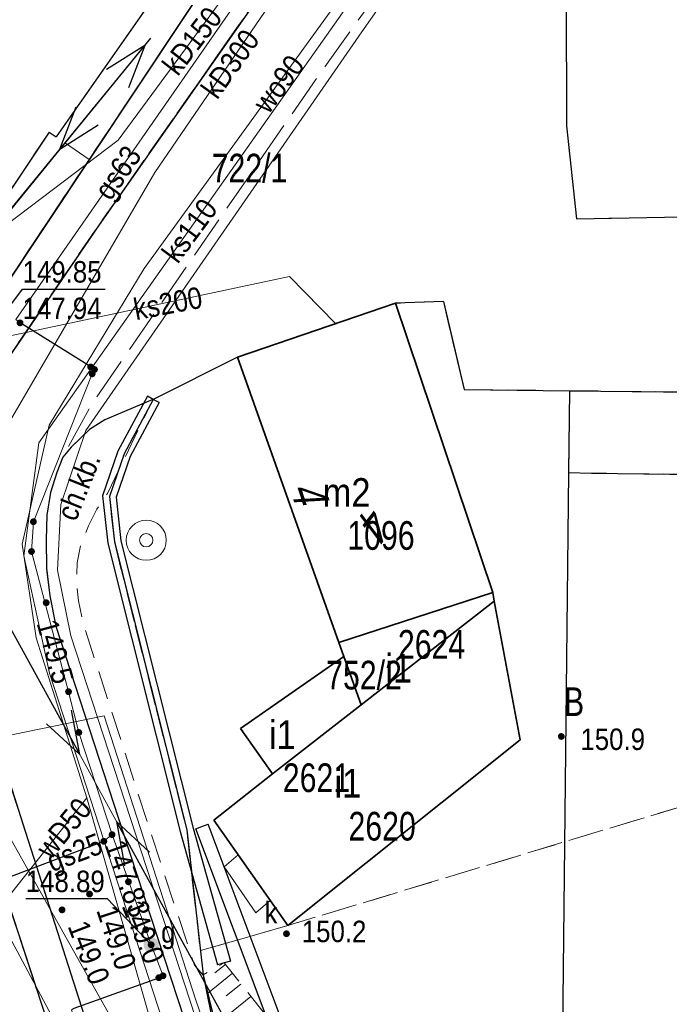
# Model space of a CAD drawing. Header units: metres. Extents: x 5548743 to 5556416, y 5707500 to 5714000.
# Tile 169 of 203: x 5554537 to 5554571, y 5710431 to 5710483. Entities that reach past the tile are written whole.
import ezdxf
from ezdxf.enums import TextEntityAlignment as Align

# ---------------------------------------------------------------- set-up
doc = ezdxf.new("R2010")
doc.units = ezdxf.units.M
doc.header["$MEASUREMENT"] = 0
for name, pattern in [('1.5_0.75', [2.25, 1.5, -0.75]), ('2.25_0.75', [3, 2.25, -0.75]), ('219-1000', [0]), ('suep_nn_1000', [0])]:
    doc.linetypes.add(name, pattern=pattern)
doc.layers.get('0').update_dxf_attribs({"color": 2, "linetype": 'CONTINUOUS', "lineweight": 5})
for name, color, linetype in [('000 Inne (niezydentyfikowane)', 7, 'CONTINUOUS'), ('210-oznaczenie konturu użytku gruntowego', 7, 'CONTINUOUS'), ('211-numer działki ewidencyjnej', 7, 'CONTINUOUS'), ('217-kontur klasyfikacyjny', 7, 'CONTINUOUS'), ('218-kontur użytku gruntowego', 7, 'CONTINUOUS'), ('219-działka ewidencyjna', 7, 'CONTINUOUS'), ('238-Punkt adresowy budynku', 7, 'CONTINUOUS'), ('312-budynek ewidencyjny', 7, 'CONTINUOUS'), ('312-oznaczenie budynku ewidencyjnego', 7, 'CONTINUOUS'), ('312-oznaczenie budynku ewidencyjnego-Atr117', 7, 'CONTINUOUS'), ('chodnik', 7, 'CONTINUOUS'), ('chodnik-Atr17', 7, 'CONTINUOUS'), ('jezdnia', 7, 'CONTINUOUS'), ('krawężnik', 7, 'CONTINUOUS'), ('obudowa ochronna przewodu', 7, 'CONTINUOUS'), ('ogrodzenie trwałe', 7, 'CONTINUOUS'), ('pikieta naturalna', 7, 'CONTINUOUS'), ('pikieta naturalna-Atr2', 7, 'CONTINUOUS'), ('przewód elektroenergetyczny niskiego napięcia', 7, 'CONTINUOUS'), ('przewód elektroenergetyczny podziemny', 7, 'CONTINUOUS'), ('przewód gazowy', 7, 'CONTINUOUS'), ('przewód gazowy-Atr1', 7, 'CONTINUOUS'), ('przewód kanalizacyjny', 7, 'CONTINUOUS'), ('przewód kanalizacyjny-Atr1', 7, 'CONTINUOUS'), ('przewód telekomunikacyjny podziemny', 7, 'CONTINUOUS'), ('przewód wodociągowy', 7, 'CONTINUOUS'), ('przewód wodociągowy-Atr1', 7, 'CONTINUOUS'), ('rzedna', 7, 'CONTINUOUS'), ('rzedna-Atr2', 7, 'CONTINUOUS'), ('rzedna-Atr3', 7, 'CONTINUOUS'), ('skarpa nieumocniona', 7, 'CONTINUOUS'), ('studnia zwykła', 7, 'CONTINUOUS'), ('właz do komory lub kanału', 7, 'CONTINUOUS'), ('właz do komory lub kanału-Atr17', 7, 'CONTINUOUS'), ('zasuwa lub zawór', 7, 'CONTINUOUS'), ('zasuwa lub zawór-Atr17', 7, 'CONTINUOUS'), ('ściana oporowa (linia)', 7, 'CONTINUOUS')]:
    doc.layers.add(name, color=color, linetype=linetype)
doc.styles.get("Standard").update_dxf_attribs({"font": 'Working1250', "width": 0.75})
doc.linetypes.add('902-1000', pattern='A,5,0,[1,ksztalty.shx,S=1,R=0,X=0,Y=0],5', length=10)
doc.linetypes.add('otdn_1000', pattern='A,7,0,[21,ksztalty.shx,S=0.7,R=0,X=0,Y=0]', length=7)

# ---------------------------------------------------------------- blocks, each defined once
blk = doc.blocks.new('PW01')
at = {"linetype": 'Continuous', "lineweight": 13}
h = blk.add_hatch(color=0, dxfattribs=at)
edge = h.paths.add_edge_path()
edge.add_arc((0, 0), 0.18, 0, 360)
blk = doc.blocks.new('SUEP1')
at = {"color": 0, "linetype": 'Continuous'}
for p, q in [((7.5, 0), (5.25, 0.75)), ((22.5, 0), (20.25, 0.75)), ((0, 0), (7.5, 0)), ((7.5, 0), (5.25, -0.75)), ((7.5, 0), (22.5, 0)), ((22.5, 0), (20.25, -0.75))]:
    blk.add_line(p, q, dxfattribs=at)
blk = doc.blocks.new('US13')
at = {"color": 0, "linetype": 'Continuous', "lineweight": 13}
for radius in [1.05, 0.35]:
    blk.add_circle((0, 0), radius, dxfattribs=at)
blk = doc.blocks.new('US25')
at = {"linetype": 'Continuous', "lineweight": 13}
h = blk.add_hatch(color=0, dxfattribs=at)
edge = h.paths.add_edge_path()
edge.add_arc((0, 0), 0.4, 0, 360)

msp = doc.modelspace()

# ---------------------------------------------------------------- linework, layer by layer
at = {"layer": '000 Inne (niezydentyfikowane)', "color": 252, "linetype": 'Continuous', "lineweight": 18, "flags": 128}
for points in [[(5554548.18, 5710433.58), (5554547.63, 5710433.14)], [(5554548.55, 5710433.12), (5554547.25, 5710432.07)], [(5554548.99, 5710432.56), (5554548.22, 5710431.94)], [(5554549.52, 5710431.91), (5554547.66, 5710430.41)]]:
    msp.add_lwpolyline(points, dxfattribs=at)
at = {"layer": '217-kontur klasyfikacyjny', "color": 3, "linetype": '1.5_0.75', "lineweight": 18, "flags": 128}
for points in [[(5554580.53, 5710444.41), (5554551.45, 5710435.62)], [(5554551.45, 5710435.62), (5554546.87, 5710434.31)], [(5554546.87, 5710434.31), (5554547.01, 5710433.04)], [(5554547.01, 5710433.04), (5554547.66, 5710430.42)]]:
    msp.add_lwpolyline(points, dxfattribs=at)
at = {"layer": '218-kontur użytku gruntowego', "color": 70, "linetype": '1.5_0.75', "lineweight": 18, "flags": 128}
for points in [[(5554566.06, 5710477.49), (5554566.02, 5710490.88)], [(5554548.36, 5710486.71), (5554541.04, 5710475.72)], [(5554538.95, 5710477.16), (5554535.82, 5710472.49)], [(5554539.32, 5710476.91), (5554538.95, 5710477.16)], [(5554566.58, 5710472.61), (5554566.06, 5710477.49)], [(5554541.04, 5710475.72), (5554539.32, 5710476.91)], [(5554533.88, 5710464.98), (5554541.04, 5710475.72)], [(5554541.04, 5710475.72), (5554533.88, 5710464.98)], [(5554587.77, 5710473.02), (5554566.58, 5710472.61)], [(5554557.1, 5710468.2), (5554548.82, 5710465.38)], [(5554548.82, 5710465.38), (5554557.1, 5710468.2)], [(5554559.6, 5710468.29), (5554557.1, 5710468.2)], [(5554557.1, 5710468.2), (5554559.6, 5710468.29)], [(5554560.69, 5710463.68), (5554559.6, 5710468.29)], [(5554559.6, 5710468.29), (5554560.69, 5710463.68)], [(5554548.82, 5710465.38), (5554544.4, 5710463.16)], [(5554544.4, 5710463.16), (5554548.82, 5710465.38)], [(5554566.21, 5710463.62), (5554560.69, 5710463.68)], [(5554560.69, 5710463.68), (5554566.21, 5710463.62)], [(5554566.16, 5710459.33), (5554566.21, 5710463.62)], [(5554566.21, 5710463.62), (5554587.57, 5710463.39)], [(5554544.4, 5710463.16), (5554542.87, 5710460.32)], [(5554542.87, 5710460.32), (5554544.4, 5710463.16)], [(5554542.87, 5710460.32), (5554542.1, 5710458.08)], [(5554542.1, 5710458.08), (5554542.87, 5710460.32)], [(5554567.37, 5710459.31), (5554566.16, 5710459.33)], [(5554590.64, 5710459), (5554567.37, 5710459.31)], [(5554542.1, 5710458.08), (5554542.36, 5710455.7)], [(5554542.36, 5710455.7), (5554542.1, 5710458.08)], [(5554542.36, 5710455.7), (5554546.15, 5710440.63)], [(5554546.15, 5710440.63), (5554542.36, 5710455.7)], [(5554551.45, 5710435.62), (5554580.53, 5710444.41)], [(5554580.53, 5710444.41), (5554551.45, 5710435.62)], [(5554546.15, 5710440.63), (5554546.87, 5710434.31)], [(5554546.87, 5710434.31), (5554546.15, 5710440.63)], [(5554542.49, 5710419.44), (5554536.74, 5710437)], [(5554536.74, 5710437), (5554542.49, 5710419.44)], [(5554546.87, 5710434.31), (5554551.45, 5710435.62)], [(5554551.45, 5710435.62), (5554546.87, 5710434.31)], [(5554546.87, 5710434.31), (5554547.01, 5710433.04)], [(5554547.01, 5710433.04), (5554546.87, 5710434.31)], [(5554547.01, 5710433.04), (5554547.66, 5710430.42)], [(5554547.66, 5710430.42), (5554547.01, 5710433.04)]]:
    msp.add_lwpolyline(points, dxfattribs=at)
at = {"layer": '219-działka ewidencyjna', "color": 94, "linetype": '219-1000', "lineweight": 30, "flags": 128}
for points in [[(5554566.02, 5710490.88), (5554566.06, 5710477.49)], [(5554546.9, 5710487.74), (5554539.32, 5710476.91)], [(5554548.36, 5710486.71), (5554533.88, 5710464.98)], [(5554538.95, 5710477.16), (5554535.82, 5710472.49)], [(5554538.95, 5710477.16), (5554539.32, 5710476.91)], [(5554566.06, 5710477.49), (5554566.58, 5710472.61)], [(5554566.58, 5710472.61), (5554587.77, 5710473.02)], [(5554557.1, 5710468.2), (5554548.82, 5710465.38)], [(5554559.6, 5710468.29), (5554557.1, 5710468.2)], [(5554559.6, 5710468.29), (5554560.69, 5710463.68)], [(5554548.82, 5710465.38), (5554544.4, 5710463.16)], [(5554560.69, 5710463.68), (5554566.21, 5710463.62)], [(5554566.21, 5710463.62), (5554566.16, 5710459.33)], [(5554566.21, 5710463.62), (5554587.57, 5710463.39)], [(5554544.4, 5710463.16), (5554542.87, 5710460.32)], [(5554542.87, 5710460.32), (5554542.1, 5710458.08)], [(5554566.16, 5710459.33), (5554565.84, 5710430.1)], [(5554566.16, 5710459.33), (5554567.37, 5710459.31)], [(5554567.37, 5710459.31), (5554590.64, 5710459)], [(5554542.1, 5710458.08), (5554542.36, 5710455.7)], [(5554542.36, 5710455.7), (5554546.15, 5710440.63)], [(5554546.15, 5710440.63), (5554547.01, 5710433.04)], [(5554536.74, 5710437), (5554542.49, 5710419.44)], [(5554547.01, 5710433.04), (5554547.66, 5710430.42)]]:
    msp.add_lwpolyline(points, dxfattribs=at)
at = {"layer": '312-budynek ewidencyjny', "color": 252, "linetype": 'Continuous', "lineweight": 35, "flags": 128}
for points in [[(5554548.82, 5710465.38), (5554557.1, 5710468.2)], [(5554557.1, 5710468.2), (5554562.19, 5710453.06)], [(5554554.13, 5710450.43), (5554548.82, 5710465.38)], [(5554562.19, 5710453.06), (5554554.13, 5710450.43)], [(5554554.13, 5710450.43), (5554562.19, 5710453.06)], [(5554562.19, 5710453.06), (5554562.27, 5710452.6)], [(5554555.3, 5710447.17), (5554562.27, 5710452.6)], [(5554562.27, 5710452.6), (5554555.3, 5710447.17)], [(5554562.27, 5710452.6), (5554563.62, 5710445.34)], [(5554554.39, 5710449.71), (5554554.13, 5710450.43)], [(5554548.97, 5710445.94), (5554554.39, 5710449.71)], [(5554554.39, 5710449.71), (5554555.3, 5710447.17)], [(5554555.3, 5710447.17), (5554554.39, 5710449.71)], [(5554555.3, 5710447.17), (5554550.64, 5710443.56)], [(5554550.64, 5710443.56), (5554555.3, 5710447.17)], [(5554550.64, 5710443.56), (5554548.97, 5710445.94)], [(5554563.62, 5710445.34), (5554551.45, 5710435.62)], [(5554547.57, 5710441.14), (5554550.64, 5710443.56)], [(5554551.45, 5710435.62), (5554547.57, 5710441.14)]]:
    msp.add_lwpolyline(points, dxfattribs=at)
at = {"layer": 'chodnik', "color": 252, "linetype": '1.5_0.75', "lineweight": 18, "flags": 128}
for points in [[(5554532.08, 5710458.09), (5554531.99, 5710455.98), (5554532.25, 5710453.02), (5554532.74, 5710450.32), (5554533.44, 5710447.83), (5554534.68, 5710444.02), (5554534.99, 5710442.97), (5554536.74, 5710437), (5554542.49, 5710419.44), (5554543.85, 5710419.42), (5554545.3, 5710412.25), (5554545.96, 5710408.03), (5554547.16, 5710400.72), (5554548.24, 5710389.35), (5554548.88, 5710388.04), (5554548.49, 5710373.4), (5554548.49, 5710363.79), (5554546.86, 5710362.55), (5554548.47, 5710362.53), (5554549.27, 5710364.04), (5554549.91, 5710384.1), (5554549.03, 5710396.04), (5554548.86, 5710400.12), (5554547.7, 5710407.21), (5554544.82, 5710418.32), (5554537.56, 5710440.95), (5554534.1, 5710451.79), (5554533.79, 5710454.43), (5554533.73, 5710456.95), (5554534.22, 5710459.49), (5554534.96, 5710461.83), (5554535.76, 5710463.83), (5554541.56, 5710472.31), (5554556.37, 5710493.43), (5554560.68, 5710499.75), (5554564.07, 5710505.16), (5554565.93, 5710508.46), (5554566.9, 5710511.15), (5554567.37, 5710514.62), (5554567.26, 5710517.18), (5554566.47, 5710521.33), (5554565.49, 5710527.79), (5554564.19, 5710535.17), (5554562.95, 5710534.86), (5554565.38, 5710516.26), (5554565.73, 5710512.79), (5554554.2, 5710495.49), (5554548.36, 5710486.71), (5554541.04, 5710475.72), (5554533.88, 5710464.98), (5554532.8, 5710460.85)], [(5554544.38, 5710463.16), (5554541.86, 5710462.09), (5554541.06, 5710461.58), (5554540.09, 5710460.66), (5554539.66, 5710460.14), (5554539.34, 5710459.33), (5554539.02, 5710458.29), (5554538.83, 5710457.11), (5554538.78, 5710455.82), (5554538.81, 5710454.33), (5554538.98, 5710452.88), (5554539.3, 5710451.3), (5554542.83, 5710440.47), (5554547.82, 5710425.26), (5554548.84, 5710422.52), (5554549.98, 5710420.22), (5554551.3, 5710418.13), (5554552.49, 5710416.32), (5554553.88, 5710414.46), (5554555.48, 5710412.59), (5554556.85, 5710411.07), (5554560.9, 5710407.26), (5554561.35, 5710407.82), (5554557.56, 5710411.83), (5554556.11, 5710413.39), (5554554.74, 5710415.13), (5554553.53, 5710417.02), (5554552.37, 5710418.92), (5554551.22, 5710420.82), (5554550.14, 5710422.71), (5554549.28, 5710424.71), (5554548.11, 5710428.14), (5554547.42, 5710431.05), (5554547.02, 5710433.02), (5554546.56, 5710433.54), (5554544.15, 5710440.84), (5554540.71, 5710451.5), (5554540.48, 5710452.61), (5554540.38, 5710453.6), (5554540.42, 5710454.61), (5554540.6, 5710455.54), (5554541, 5710456.55), (5554541.44, 5710457.42), (5554542, 5710458.24)]]:
    msp.add_lwpolyline(points, close=True, dxfattribs=at)
at = {"layer": 'jezdnia', "color": 252, "linetype": '2.25_0.75', "lineweight": 18, "flags": 128}
msp.add_lwpolyline([(5554551.3, 5710418.13), (5554549.98, 5710420.22), (5554548.84, 5710422.52), (5554547.82, 5710425.26), (5554542.83, 5710440.47), (5554539.3, 5710451.3), (5554538.98, 5710452.88), (5554538.81, 5710454.33), (5554538.78, 5710455.82), (5554538.83, 5710457.11), (5554539.02, 5710458.29), (5554539.34, 5710459.33), (5554539.66, 5710460.14), (5554541.17, 5710462.9), (5554552.76, 5710479.69), (5554556.79, 5710485.31), (5554558.14, 5710486.87), (5554558.97, 5710487.29), (5554559.37, 5710487.15), (5554565.63, 5710494.72), (5554565.86, 5710495.64), (5554566.47, 5710496.99), (5554567.87, 5710498.31), (5554569.79, 5710499.44), (5554572.85, 5710500.21), (5554575.38, 5710500.73), (5554574.25, 5710505.45), (5554573.34, 5710505.71), (5554570.77, 5710523.5), (5554568.76, 5710534.51), (5554564.19, 5710535.17), (5554565.49, 5710527.79), (5554566.47, 5710521.33), (5554567.26, 5710517.18), (5554567.37, 5710514.62), (5554566.9, 5710511.15), (5554565.93, 5710508.46), (5554564.07, 5710505.16), (5554560.68, 5710499.75), (5554556.37, 5710493.43), (5554541.56, 5710472.31), (5554535.76, 5710463.83), (5554534.96, 5710461.83), (5554534.22, 5710459.49), (5554533.73, 5710456.95), (5554533.79, 5710454.43), (5554534.1, 5710451.79), (5554537.56, 5710440.95), (5554544.82, 5710418.32), (5554547.7, 5710407.21), (5554548.86, 5710400.12), (5554549.03, 5710396.04), (5554549.91, 5710384.1), (5554549.27, 5710364.04), (5554548.47, 5710362.53), (5554546.66, 5710357.04), (5554545.52, 5710347.27), (5554542.56, 5710337.71), (5554542.69, 5710336.23), (5554533.94, 5710305.94), (5554531.54, 5710294.25), (5554530.7, 5710289.26), (5554530.26, 5710286.71), (5554529.57, 5710282.69), (5554528.95, 5710279.05), (5554532.95, 5710279.32), (5554535.67, 5710286.43), (5554537.54, 5710291.34), (5554539.14, 5710298.49), (5554547.63, 5710334.83), (5554552.61, 5710352.25), (5554552.39, 5710352.3), (5554553.82, 5710353.87), (5554554.69, 5710354.84), (5554555.09, 5710360.54), (5554555.26, 5710365.27), (5554555.16, 5710369.61), (5554554.61, 5710373.21), (5554554.51, 5710375.14), (5554553.36, 5710389.04), (5554553.08, 5710390.19), (5554555.58, 5710397.68), (5554555.95, 5710398.1), (5554556.41, 5710398.2), (5554557.28, 5710397.88), (5554557.96, 5710398.35), (5554560.1, 5710406.11), (5554560.9, 5710407.26), (5554556.85, 5710411.07), (5554555.48, 5710412.59), (5554553.88, 5710414.46), (5554552.49, 5710416.32)], close=True, dxfattribs=at)
at = {"layer": 'krawężnik', "color": 252, "linetype": 'Continuous', "lineweight": 25, "flags": 128}
for points in [[(5554564.19, 5710535.17), (5554565.49, 5710527.79), (5554566.47, 5710521.33), (5554567.26, 5710517.18), (5554567.37, 5710514.62), (5554566.9, 5710511.15), (5554565.93, 5710508.46), (5554564.07, 5710505.16), (5554560.68, 5710499.75), (5554556.37, 5710493.43), (5554541.56, 5710472.31), (5554535.76, 5710463.83), (5554534.96, 5710461.83), (5554534.22, 5710459.49), (5554533.73, 5710456.95), (5554533.79, 5710454.43), (5554534.1, 5710451.79), (5554537.56, 5710440.95), (5554544.82, 5710418.32), (5554547.7, 5710407.21), (5554548.86, 5710400.12), (5554549.03, 5710396.04), (5554549.91, 5710384.1), (5554549.27, 5710364.04)], [(5554544.38, 5710463.16), (5554541.86, 5710462.09), (5554541.06, 5710461.58), (5554540.09, 5710460.66), (5554539.66, 5710460.14), (5554539.34, 5710459.33), (5554539.02, 5710458.29), (5554538.83, 5710457.11), (5554538.78, 5710455.82), (5554538.81, 5710454.33), (5554538.98, 5710452.88), (5554539.3, 5710451.3), (5554542.83, 5710440.47), (5554547.82, 5710425.26), (5554548.84, 5710422.52), (5554549.98, 5710420.22), (5554551.3, 5710418.13), (5554552.49, 5710416.32), (5554553.88, 5710414.46), (5554555.48, 5710412.59), (5554556.85, 5710411.07), (5554560.9, 5710407.26)]]:
    msp.add_lwpolyline(points, dxfattribs=at)
at = {"layer": 'obudowa ochronna przewodu', "color": 252, "linetype": 'Continuous', "lineweight": 25, "flags": 128}
for points in [[(5554541.12, 5710464.86), (5554537.42, 5710467.17)], [(5554534.57, 5710437.29), (5554541.81, 5710440.03)], [(5554540.25, 5710431.3), (5554544.69, 5710432.89), (5554544.91, 5710432.99)]]:
    msp.add_lwpolyline(points, dxfattribs=at)
at = {"layer": 'ogrodzenie trwałe', "color": 252, "linetype": '902-1000', "lineweight": 25, "flags": 128}
msp.add_lwpolyline([(5554547.02, 5710433.02), (5554547.42, 5710431.05), (5554548.11, 5710428.14), (5554549.28, 5710424.71), (5554550.14, 5710422.71), (5554551.22, 5710420.82), (5554552.37, 5710418.92), (5554553.53, 5710417.02), (5554554.74, 5710415.13), (5554556.11, 5710413.39), (5554557.56, 5710411.83), (5554561.35, 5710407.82), (5554562.06, 5710407.01), (5554565.56, 5710404.03), (5554568.55, 5710402.16), (5554577.33, 5710398.03), (5554589.23, 5710392.47)], dxfattribs=at)
at = {"layer": 'przewód elektroenergetyczny niskiego napięcia', "color": 1, "linetype": 'suep_nn_1000', "lineweight": 18, "flags": 128}
for points in [[(5554529.7, 5710464.28), (5554544.26, 5710482.07)], [(5554544.26, 5710482.07), (5554529.7, 5710464.28)], [(5554553.31, 5710421.36), (5554529.7, 5710464.28)]]:
    msp.add_lwpolyline(points, dxfattribs=at)
at = {"layer": 'przewód elektroenergetyczny podziemny', "color": 1, "linetype": 'Continuous', "lineweight": 18, "flags": 128}
msp.add_lwpolyline([(5554552.46, 5710492.87), (5554554.47, 5710491.45), (5554559.24, 5710485.42), (5554558.39, 5710484.24), (5554556.69, 5710484.36), (5554555.33, 5710482.41), (5554540.86, 5710461.54), (5554539.55, 5710457.66), (5554539.38, 5710454.22), (5554540.08, 5710450.78), (5554549.16, 5710423.01), (5554554.23, 5710414.78), (5554555.56, 5710410.77), (5554556.76, 5710409.11), (5554564.81, 5710402.35), (5554602.28, 5710384.25), (5554612.23, 5710379.31), (5554650.18, 5710363.43), (5554674.33, 5710354.67), (5554714.73, 5710341.27), (5554738.42, 5710333.46), (5554741.19, 5710333.55), (5554744.01, 5710335.04)], dxfattribs=at)
at = {"layer": 'przewód gazowy', "color": 40, "linetype": 'Continuous', "lineweight": 18, "flags": 128}
for points in [[(5554544.29, 5710434.61), (5554544.01, 5710435.4), (5554542.24, 5710440.38), (5554540.5, 5710445.73), (5554539.96, 5710447.86), (5554538.02, 5710455.2), (5554538.12, 5710456.76), (5554541.2, 5710464.5), (5554541.32, 5710464.73), (5554541.12, 5710464.86), (5554537.42, 5710467.17), (5554537.2, 5710467.35), (5554550, 5710485.76), (5554554.97, 5710493.06), (5554557.26, 5710496.22), (5554561.53, 5710502.67), (5554562.99, 5710502.84), (5554565.89, 5710507.95), (5554567.24, 5710511.33), (5554567.72, 5710514.27)], [(5554531.53, 5710433.92), (5554533.06, 5710436.77), (5554534.57, 5710437.29), (5554541.81, 5710440.03), (5554542.24, 5710440.38)], [(5554584.71, 5710387.89), (5554583.48, 5710388.27), (5554569.17, 5710393.78), (5554558.24, 5710397.72), (5554556.6, 5710398.56), (5554550.04, 5710401.11), (5554549.73, 5710401.2), (5554549.7, 5710401.98), (5554548.33, 5710408.19), (5554545.7, 5710420.69), (5554543.42, 5710421.08), (5554540.9, 5710426.46), (5554541.14, 5710427.8), (5554540.11, 5710431.21), (5554540.25, 5710431.3), (5554544.69, 5710432.89), (5554544.91, 5710432.99), (5554544.29, 5710434.61)]]:
    msp.add_lwpolyline(points, dxfattribs=at)
at = {"layer": 'przewód kanalizacyjny', "color": 34, "linetype": 'Continuous', "lineweight": 18, "flags": 128}
for points in [[(5554530.63, 5710451.33), (5554544.48, 5710475.04), (5554559.68, 5710497.25), (5554572.54, 5710503.78), (5554619.33, 5710504.63)], [(5554561.69, 5710324.6), (5554544.81, 5710332.13), (5554551.71, 5710361.06), (5554551.6, 5710406.67), (5554551.93, 5710415.84), (5554549.2, 5710419.88), (5554546.3, 5710426.31), (5554538.97, 5710448.84), (5554537.61, 5710454.97), (5554538.41, 5710460.89), (5554567.62, 5710502.25), (5554571.02, 5710502.86)], [(5554530.51, 5710467.62), (5554542.56, 5710476.73), (5554549.62, 5710486.31), (5554554.16, 5710492.86)], [(5554553.95, 5710467.13), (5554551.54, 5710469.59), (5554535.49, 5710466.19)], [(5554554.21, 5710409.41), (5554549.06, 5710418.58), (5554530.63, 5710451.33)]]:
    msp.add_lwpolyline(points, dxfattribs=at)
at = {"layer": 'przewód telekomunikacyjny podziemny', "color": 30, "linetype": 'Continuous', "lineweight": 18, "flags": 128}
for points in [[(5554572.95, 5710399.15), (5554567.07, 5710401.77), (5554562.44, 5710406.42), (5554554.69, 5710414.54), (5554549.39, 5710423.78), (5554546.63, 5710431.71), (5554541.83, 5710446.6), (5554531.76, 5710444.54)], [(5554520.13, 5710253.53), (5554524.3, 5710262.27), (5554532.39, 5710294.37), (5554536.3, 5710309.12), (5554545.37, 5710340), (5554546.93, 5710348.09), (5554549.05, 5710366.44), (5554549.89, 5710385.09), (5554549.48, 5710399.33), (5554545.52, 5710418.85), (5554531.76, 5710444.54)]]:
    msp.add_lwpolyline(points, dxfattribs=at)
at = {"layer": 'przewód wodociągowy', "color": 5, "linetype": 'Continuous', "lineweight": 18, "flags": 128}
for points in [[(5554555.19, 5710401.39), (5554555.09, 5710401.89), (5554552.05, 5710403.4), (5554540.92, 5710442.31), (5554538.27, 5710450.68), (5554537.53, 5710455.59), (5554538.94, 5710461.82), (5554543.93, 5710470.01), (5554557.16, 5710488.28), (5554567.16, 5710500.13), (5554570.1, 5710501.79), (5554570.37, 5710501.88)], [(5554534.64, 5710433.82), (5554536.17, 5710436.33), (5554540.92, 5710442.31)]]:
    msp.add_lwpolyline(points, dxfattribs=at)
at = {"layer": 'rzedna-Atr2', "color": 252, "flags": 128}
for points in [[(5554535.49, 5710466.19), (5554537.55, 5710468.93), (5554541.88, 5710468.93)], [(5554544.29, 5710434.61), (5554542, 5710437.02), (5554537.717, 5710437.02)]]:
    msp.add_lwpolyline(points, dxfattribs=at)
at = {"layer": 'skarpa nieumocniona', "color": 252, "linetype": '1.5_0.75', "lineweight": 18, "flags": 128}
msp.add_lwpolyline([(5554547.01, 5710433.04), (5554547.66, 5710430.42), (5554548.38, 5710427.52), (5554554.74, 5710415.13), (5554564.48, 5710405.01), (5554576.5, 5710398.37), (5554592.71, 5710407.28), (5554590.67, 5710408.63), (5554581.38, 5710403.47), (5554576.34, 5710402.86), (5554571.89, 5710404.06), (5554565.72, 5710408.33), (5554557.68, 5710417.56), (5554554.84, 5710421.76), (5554550.98, 5710430.09), (5554548.11, 5710433.66)], close=True, dxfattribs=at)
msp.add_lwpolyline([(5554547.01, 5710433.04), (5554547.66, 5710430.42), (5554548.38, 5710427.52), (5554554.74, 5710415.13), (5554564.48, 5710405.01), (5554576.5, 5710398.37), (5554592.71, 5710407.28), (5554590.67, 5710408.63), (5554581.38, 5710403.47), (5554576.34, 5710402.86), (5554571.89, 5710404.06), (5554565.72, 5710408.33), (5554557.68, 5710417.56), (5554554.84, 5710421.76), (5554550.98, 5710430.09), (5554548.11, 5710433.66)], close=True, dxfattribs=at)
at = {"layer": 'właz do komory lub kanału', "color": 252, "linetype": 'Continuous', "lineweight": 18, "flags": 128}
msp.add_lwpolyline([(5554548.84, 5710439.33), (5554550.53, 5710436.93), (5554549.78, 5710436.29), (5554548.11, 5710438.69)], close=True, dxfattribs=at)
at = {"layer": 'ściana oporowa (linia)', "color": 252, "linetype": 'otdn_1000'}
for p, q in [((5554544.092, 5710463.326), (5554542.548, 5710460.461)), ((5554542.548, 5710460.461), (5554541.743, 5710458.12)), ((5554541.743, 5710458.12), (5554542.015, 5710455.638)), ((5554542.015, 5710455.638), (5554545.812, 5710440.54)), ((5554551.303, 5710430.225), (5554547.278, 5710440.933)), ((5554545.812, 5710440.54), (5554547.773, 5710433.565))]:
    msp.add_line(p, q, dxfattribs=at)
at = {"layer": 'ściana oporowa (linia)', "color": 252, "linetype": 'Continuous'}
for p, q in [((5554544.4, 5710463.16), (5554544.092, 5710463.326)), ((5554544.708, 5710462.994), (5554544.4, 5710463.16)), ((5554546.622, 5710440.687), (5554546.95, 5710440.81)), ((5554546.95, 5710440.81), (5554547.278, 5710440.933)), ((5554548.11, 5710433.66), (5554547.773, 5710433.565)), ((5554548.447, 5710433.755), (5554548.11, 5710433.66))]:
    msp.add_line(p, q, dxfattribs=at)
at = {"layer": 'ściana oporowa (linia)', "color": 252}
for p, q in [((5554544.708, 5710462.994), (5554543.192, 5710460.179)), ((5554543.192, 5710460.179), (5554542.457, 5710458.04)), ((5554542.457, 5710458.04), (5554542.705, 5710455.762)), ((5554542.705, 5710455.762), (5554546.488, 5710440.72)), ((5554546.488, 5710440.72), (5554548.447, 5710433.755)), ((5554550.657, 5710429.955), (5554546.622, 5710440.687))]:
    msp.add_line(p, q, dxfattribs=at)

# ---------------------------------------------------------------- block references
at = {"layer": 'pikieta naturalna', "color": 252, "linetype": 'Continuous', "lineweight": 13}
for p in [(5554538.79, 5710452.52), (5554565.78, 5710445.52), (5554543.1, 5710437.91), (5554541.06, 5710437.27), (5554539.62, 5710436.44), (5554551.38, 5710435.19)]:
    msp.add_blockref('PW01', p, dxfattribs=at)
at = {"layer": 'przewód elektroenergetyczny niskiego napięcia', "color": 1, "linetype": 'Continuous', "lineweight": 18}
for p, rotation in [((5554544.26, 5710482.07), 230.702), ((5554529.7, 5710464.28), 50.70199999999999), ((5554529.7, 5710464.28), 298.815), ((5554553.31, 5710421.36), 118.815)]:
    msp.add_blockref('SUEP1', p, dxfattribs=dict(at, rotation=rotation))
at = {"layer": 'rzedna', "color": 40, "linetype": 'Continuous', "lineweight": 18}
for p in [(5554537.42, 5710467.17), (5554541.12, 5710464.86), (5554541.32, 5710464.73), (5554541.2, 5710464.5), (5554538.12, 5710456.76), (5554538.02, 5710455.2), (5554539.96, 5710447.86), (5554540.5, 5710445.73), (5554541.81, 5710440.03), (5554542.24, 5710440.38), (5554544.01, 5710435.4), (5554544.29, 5710434.61), (5554544.69, 5710432.89), (5554544.91, 5710432.99)]:
    msp.add_blockref('PW01', p, dxfattribs=at)
at = {"layer": 'studnia zwykła', "color": 5, "linetype": 'Continuous', "lineweight": 18}
msp.add_blockref('US13', (5554544.03, 5710455.79), dxfattribs=at)
at = {"layer": 'zasuwa lub zawór', "color": 40, "linetype": 'Continuous', "lineweight": 18}
msp.add_blockref('US25', (5554544.29, 5710434.61), dxfattribs=at)

# ---------------------------------------------------------------- texts
at = {"layer": '210-oznaczenie konturu użytku gruntowego', "color": 70, "linetype": 'Continuous', "lineweight": 18, "width": 0.79}
msp.add_text('B', height=1.5, dxfattribs=at).set_placement((5554565.92, 5710446.59))
at = {"layer": '211-numer działki ewidencyjnej', "color": 94, "linetype": 'Continuous', "lineweight": 30, "width": 0.79}
for s, p in [('722/1', (5554547.46, 5710474.52)), ('752/2', (5554553.46, 5710447.98))]:
    msp.add_text(s, height=1.5, dxfattribs=at).set_placement(p)
at = {"layer": '238-Punkt adresowy budynku', "color": 252, "linetype": 'Continuous', "lineweight": 18, "oblique": 15, "width": 0.79}
msp.add_text('4', height=1.8, rotation=288.249, dxfattribs=at).set_placement((5554551.69, 5710458.05), align=Align.CENTER)
msp.add_text('4', height=1.8, rotation=232.002, dxfattribs=at).set_placement((5554555.3, 5710458.04), align=Align.BOTTOM_LEFT)
at = {"layer": '312-oznaczenie budynku ewidencyjnego', "color": 252, "linetype": 'Continuous', "lineweight": 18, "width": 0.79}
for s, p in [('1096', (5554554.57, 5710456.79)), ('2624', (5554557.22, 5710451.09)), ('2621', (5554551.19, 5710444.11)), ('2620', (5554554.63, 5710441.57))]:
    msp.add_text(s, height=1.5, dxfattribs=at).set_placement(p, align=Align.TOP_LEFT)
at = {"layer": '312-oznaczenie budynku ewidencyjnego-Atr117', "color": 252, "width": 0.9}
for s, p in [('m2', (5554554.53, 5710458.29)), ('i1', (5554557.26, 5710449.09)), ('i1', (5554551.16, 5710445.61)), ('i1', (5554554.6, 5710443.07))]:
    msp.add_text(s, height=1.5, dxfattribs=at).set_placement(p, align=Align.MIDDLE_CENTER)
at = {"layer": 'chodnik-Atr17', "color": 252, "width": 0.9}
msp.add_text('ch.kb.', height=1.125, rotation=68.394, dxfattribs=at).set_placement((5554540.34, 5710456.72))
at = {"layer": 'pikieta naturalna-Atr2', "color": 252, "width": 0.9}
for s, rotation, p in [('149.5', 285.283, (5554538.28, 5710451.45)), ('149.0', 288.263, (5554541.41, 5710436.42)), ('149.0', 292.004, (5554542.73, 5710436.65)), ('149.0', 290.993, (5554539.9, 5710435.59))]:
    msp.add_text(s, height=1.125, rotation=rotation, dxfattribs=at).set_placement(p)
for s, p in [('150.9', (5554566.78, 5710444.81)), ('150.2', (5554552.18, 5710434.75))]:
    msp.add_text(s, height=1.125, dxfattribs=at).set_placement(p)
at = {"layer": 'przewód gazowy-Atr1', "color": 40, "width": 0.9}
for s, rotation, p in [('gs63', 55.19, (5554541.7, 5710473.83)), ('gs25', 20.729, (5554538.9, 5710438.93))]:
    msp.add_text(s, height=1.125, rotation=rotation, dxfattribs=at).set_placement(p, align=Align.MIDDLE_LEFT)
at = {"layer": 'przewód kanalizacyjny-Atr1', "color": 34, "width": 0.9}
for s, rotation, p in [('kD150', 52.31, (5554545.24, 5710480.38)), ('kD300', 54.314, (5554547.29, 5710479.14)), ('ks110', 53.449, (5554545.23, 5710470.55)), ('ks200', 10.645, (5554543.39, 5710467.86))]:
    msp.add_text(s, height=1.125, rotation=rotation, dxfattribs=at).set_placement(p, align=Align.MIDDLE_LEFT)
at = {"layer": 'przewód wodociągowy-Atr1', "color": 5, "width": 0.9}
for s, rotation, p in [('wo90', 52.784, (5554549.99, 5710478.39)), ('wD50', 50.204, (5554538.6, 5710439.39))]:
    msp.add_text(s, height=1.125, rotation=rotation, dxfattribs=at).set_placement(p, align=Align.MIDDLE_LEFT)
at = {"layer": 'rzedna-Atr2', "color": 34, "width": 0.9}
msp.add_text('149.85', height=1.125, dxfattribs=at).set_placement((5554537.55, 5710468.941), align=Align.BOTTOM_LEFT)
at = {"layer": 'rzedna-Atr2', "color": 40, "width": 0.9}
msp.add_text('147.83', height=1.125, rotation=289.566, dxfattribs=at).set_placement((5554542.37, 5710440.03), align=Align.MIDDLE_LEFT)
msp.add_text('148.89', height=1.125, dxfattribs=at).set_placement((5554537.717, 5710437.031), align=Align.BOTTOM_LEFT)
at = {"layer": 'rzedna-Atr3', "color": 34, "width": 0.9}
msp.add_text('147.94', height=1.125, dxfattribs=at).set_placement((5554537.55, 5710467.029), align=Align.BOTTOM_LEFT)
at = {"layer": 'właz do komory lub kanału-Atr17', "color": 252, "width": 0.9}
msp.add_text('k', height=1.125, dxfattribs=at).set_placement((5554550.23, 5710435.73))
at = {"layer": 'zasuwa lub zawór-Atr17', "color": 40, "width": 0.9}
msp.add_text('g', height=1.125, dxfattribs=at).set_placement((5554544.81, 5710434.72))

doc.saveas('drawing.dxf')
